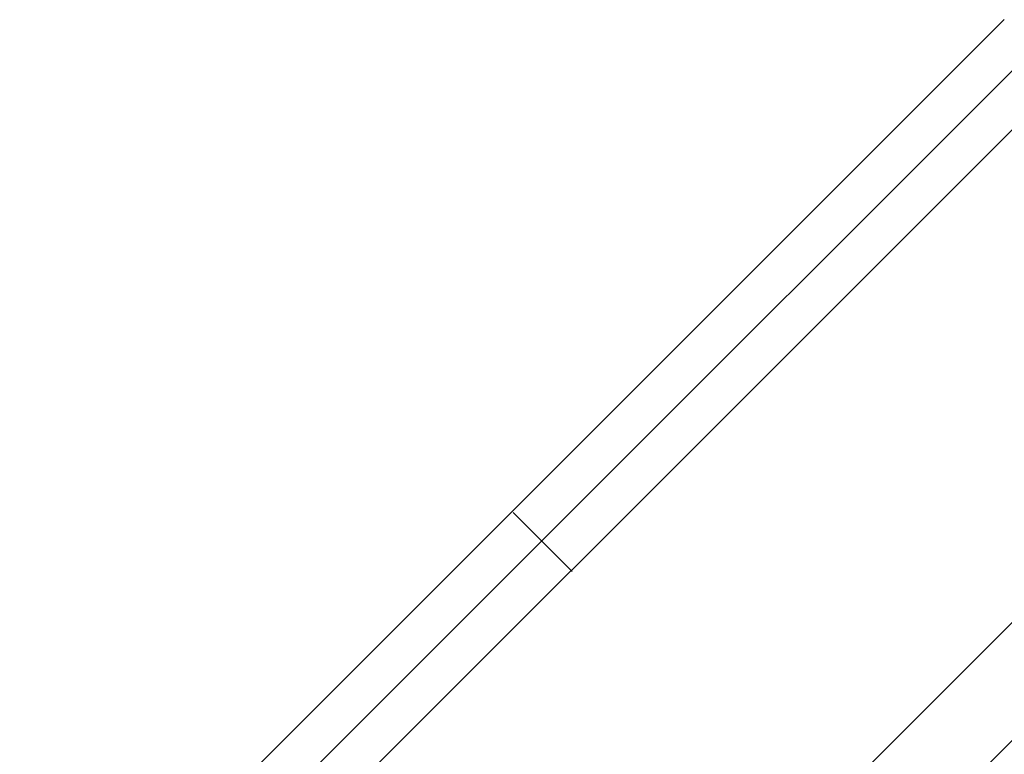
# Model space of a CAD drawing. Header units: millimetres. Extents: x -1690 to 192, y -898 to 54.
# Tile 244 of 256: x 138 to 156, y 40 to 53. Entities that reach past the tile are written whole.
import ezdxf

# ---------------------------------------------------------------- set-up
doc = ezdxf.new("R2010")
doc.units = ezdxf.units.MM
doc.header["$MEASUREMENT"] = 0
doc.layers.add('OVIDIO 186x93x72h', color=7, linetype='Continuous')

msp = doc.modelspace()

# ---------------------------------------------------------------- linework, layer by layer
at = {"layer": 'OVIDIO 186x93x72h', "extrusion": (8.00279e-07, 8.00276e-07, 1)}
for points in [[(138.23, 35.605), (155.899, 53.274)], [(155.899, 53.274), (138.23, 35.605)]]:
    msp.add_lwpolyline(points, dxfattribs=at)
at = {"layer": 'OVIDIO 186x93x72h'}
for points in [[(138.761, 35.075), (156.431, 52.745)], [(125.185, 11.599), (161.369, 47.782)], [(126.245, 10.538), (162.437, 46.729)]]:
    msp.add_lwpolyline(points, dxfattribs=at)
at = {"layer": 'OVIDIO 186x93x72h', "extrusion": (0.000405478, 0.000405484, 1)}
for points in [[(156.964, 52.217), (139.292, 34.546)], [(139.292, 34.546), (156.964, 52.217)]]:
    msp.add_lwpolyline(points, dxfattribs=at)
at = {"layer": 'OVIDIO 186x93x72h', "extrusion": (0.015219, -0.015219, 0.999768)}
msp.add_lwpolyline([(148.153, 43.372), (147.092, 44.433)], dxfattribs=at)
at = {"layer": 'OVIDIO 186x93x72h', "extrusion": (0, 1, 0)}
for points in [[(-165.568, 717.333), (749.111, 717.333)], [(749.111, 715.085), (-165.189, 715.085)], [(-165.189, 715.085), (749.111, 715.085)], [(-165.57, 716.988), (749.111, 716.988)], [(-165.568, 718.874), (749.111, 718.874)], [(-165.568, 717.374), (749.111, 717.374)], [(749.111, 717.374), (-165.568, 717.374)], [(749.111, 718.874), (-165.568, 718.874)]]:
    msp.add_lwpolyline(points, dxfattribs=at)
at = {"layer": 'OVIDIO 186x93x72h', "extrusion": (-0.265507, 0.881208, -0.391124)}
for points in [[(-171.945, 657.252), (-126.326, 598.032)], [(-126.326, 598.032), (-171.945, 657.252)]]:
    msp.add_lwpolyline(points, dxfattribs=at)
at = {"layer": 'OVIDIO 186x93x72h', "extrusion": (-0.202852, -0.108979, 0.973126)}
for points in [[(41.457, 164.814), (41.457, 325.47)], [(41.457, 325.47), (41.457, 164.814)], [(41.752, 325.47), (41.752, 164.814)], [(42.048, 325.47), (42.048, 164.814)], [(42.048, 164.814), (42.048, 325.47)]]:
    msp.add_lwpolyline(points, dxfattribs=at)
at = {"layer": 'OVIDIO 186x93x72h', "extrusion": (-0.265352, 0.881274, -0.39108)}
msp.add_lwpolyline([(-168.649, 646.43), (-124.336, 588.875)], dxfattribs=at)
at = {"layer": 'OVIDIO 186x93x72h', "extrusion": (-0.26556, 0.881185, -0.391139)}
for points in [[(-126.348, 596.592), (-172.669, 656.71)], [(-172.669, 656.71), (-126.348, 596.592)]]:
    msp.add_lwpolyline(points, dxfattribs=at)
at = {"layer": 'OVIDIO 186x93x72h', "extrusion": (-7.53877e-07, 1, 0)}
for points in [[(-165.189, 716.426), (749.111, 716.428)], [(749.111, 716.428), (-165.189, 716.426)]]:
    msp.add_lwpolyline(points, dxfattribs=at)

doc.saveas('drawing.dxf')
